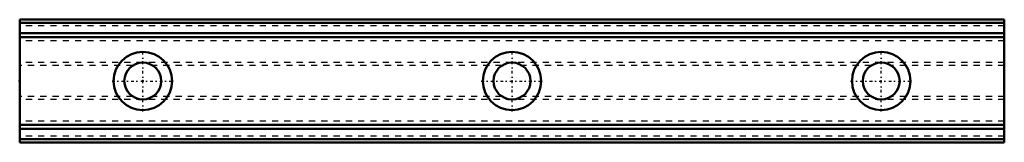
# Model space of a CAD drawing. Header units: millimetres. Extents: x -20 to 140, y -10 to 10.
import ezdxf

# ---------------------------------------------------------------- set-up
doc = ezdxf.new("R2010")
doc.units = ezdxf.units.MM
doc.linetypes.add('Center', pattern=[1.5, 0.45, -0.5, 0.05, -0.5])
doc.linetypes.add('Dashed', pattern=[2, 1, -1])
for name, color, linetype, lineweight in [('2d ConnectionPoints', 7, 'Continuous', 50), ('AM_0', 7, 'Continuous', 50), ('AM_7', 7, 'Center', 25), ('AM_9', 6, 'Dashed', 25)]:
    doc.layers.add(name, color=color, linetype=linetype, lineweight=lineweight)

msp = doc.modelspace()

# ---------------------------------------------------------------- linework, layer by layer
at = {"layer": '2d ConnectionPoints'}
for p in [(-20, 0), (0, 0), (0, 0)]:
    msp.add_point(p, dxfattribs=at)
at = {"layer": 'AM_0'}
for p, q in [((140, 10), (-20, 10)), ((-20, 10), (-20, -10)), ((140, 10), (140, -10)), ((140, 9.47), (-20, 9.47)), ((140, 7.78), (-20, 7.78)), ((140, 7.16), (-20, 7.16)), ((140, -7.16), (-20, -7.16)), ((140, -7.78), (-20, -7.78)), ((140, -9.47), (-20, -9.47)), ((140, -10), (-20, -10))]:
    msp.add_line(p, q, dxfattribs=at)
for centre, radius in [((0, 0), 4.75), ((60, 0), 4.75), ((120, 0), 4.75), ((0, 0), 3), ((60, 0), 3), ((120, 0), 3)]:
    msp.add_circle(centre, radius, dxfattribs=at)
at = {"layer": 'AM_7'}
for p, q in [((0, -4.99), (0, 4.99)), ((60, -4.99), (60, 4.99)), ((120, -4.99), (120, 4.99)), ((-4.99, 0), (4.99, 0)), ((55.01, 0), (64.99, 0)), ((115.01, 0), (124.99, 0))]:
    msp.add_line(p, q, dxfattribs=at)
at = {"layer": 'AM_9'}
for p, q in [((140, 9.48), (-20, 9.48)), ((140, 9), (-20, 9)), ((140, 7.77), (-20, 7.77)), ((140, 6.55), (-20, 6.55)), ((140, 3), (-20, 3)), ((-1.66, 2.5), (-20, 2.5)), ((58.34, 2.5), (1.66, 2.5)), ((118.34, 2.5), (61.66, 2.5)), ((140, 2.5), (121.66, 2.5)), ((-1.66, -2.5), (-20, -2.5)), ((140, -3), (-20, -3)), ((58.34, -2.5), (1.66, -2.5)), ((118.34, -2.5), (61.66, -2.5)), ((140, -2.5), (121.66, -2.5)), ((140, -6.55), (-20, -6.55)), ((140, -7.77), (-20, -7.77)), ((140, -9), (-20, -9)), ((140, -9.48), (-20, -9.48))]:
    msp.add_line(p, q, dxfattribs=at)

doc.saveas('drawing.dxf')
